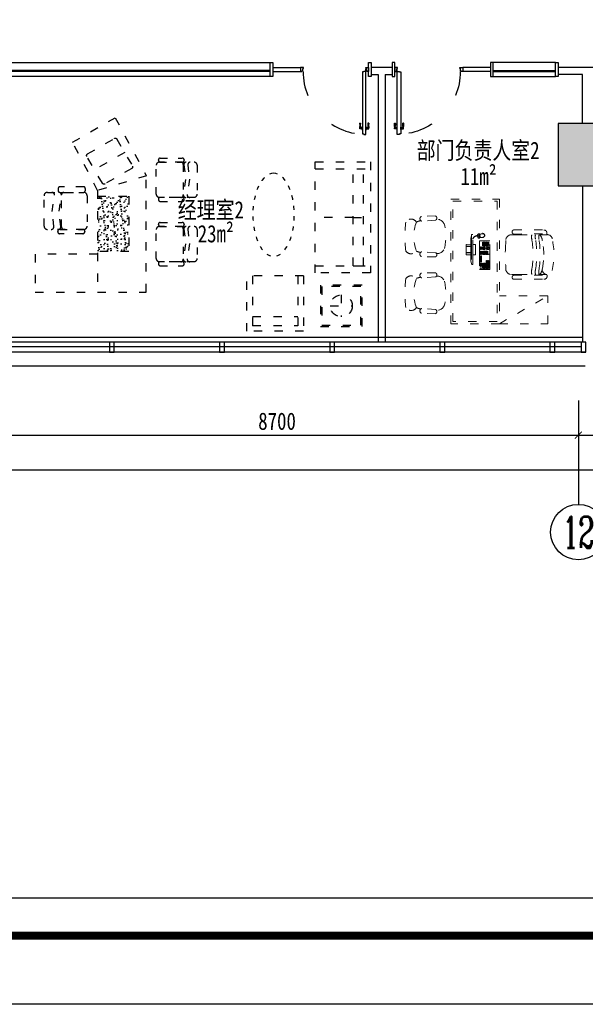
# Model space of a CAD drawing. Header units: millimetres. Extents: x -539149 to -534375, y 505028 to 505469.
# Tile 29 of 135: x -537204 to -537122, y 505039 to 505181. Entities that reach past the tile are written whole.
import ezdxf
from ezdxf.enums import TextEntityAlignment as Align

# ---------------------------------------------------------------- set-up
doc = ezdxf.new("R2010")
doc.units = ezdxf.units.MM
doc.header["$LTSCALE"] = 10
doc.linetypes.add('ACAD_ISO03W100', pattern=[30, 12, -18])
doc.linetypes.add('DASH', pattern=[0.35, 0.25, -0.1])
for name, color, linetype in [('A-建筑-原墙体', 2, 'Continuous'), ('A-建筑-新增墙体', 3, 'Continuous'), ('A-建筑-柱子、剪力墙', 251, 'Continuous'), ('A-建筑-窗户', 4, 'Continuous'), ('A-建筑-轴号', 3, 'Continuous'), ('A2图框$0$E-图框', 100, 'Continuous'), ('AXIS_TEXT', 50, 'Continuous'), ('B-平面-到顶家具H', 30, 'Continuous'), ('B-平面-完成面造型线', 6, 'Continuous'), ('B-平面-家具L', 30, 'Continuous'), ('B-平面-尺寸', 8, 'Continuous'), ('B-平面-活动家具', 30, 'ACAD_ISO03W100'), ('B-平面-门', 4, 'Continuous'), ('E-文本', 7, 'Continuous')]:
    doc.layers.add(name, color=color, linetype=linetype)
doc.layers.add('A-批量打印图层', color=251, linetype='Continuous', plot=False)
doc.layers.add('A2图框$0$图框外线', color=1, linetype='Continuous', plot=False)
doc.styles.add('_TCH_AXIS', font='COMPLEX', dxfattribs={"bigfont": 'GBCBIG'})
doc.styles.add('CCD_DIM', font='txt', dxfattribs={"width": 0.8})
doc.styles.add('COMPLEX', font='COMPLEX')
doc.styles.add('宋体', font='txt', dxfattribs={"width": 1.1})
doc.dimstyles.new('1-1', dxfattribs={"dimscale": 0, "dimtxt": 2.5, "dimasz": 1, "dimexe": 1, "dimexo": 1, "dimgap": 0.75, "dimtad": 1, "dimdec": 0, "dimrnd": 0.005, "dimzin": 0, "dimdsep": 46, "dimtxsty": 'CCD_DIM', "dimblk": 'ARCHTICK', "dimcen": 0.13, "dimclrd": 44, "dimclre": 44, "dimclrt": 50, "dimadec": 0, "dimazin": 0, "dimtfac": 1, "dimtdec": 0, "dimtix": 1, "dimtmove": 2, "dimatfit": 3, "dimldrblk": 'HBA_Leader_Dot', "dimfxl": 5, "dimfxlon": 1, "dimtvp": 1, "dimtolj": 1, "dimtzin": 0, "dimarcsym": 0})

# ---------------------------------------------------------------- blocks, each defined once
blk = doc.blocks.new('_AXISO')
blk.add_circle((0, 0), 0.5)
at = {"layer": 'AXIS_TEXT', "style": 'COMPLEX', "width": 1.041667}
blk.add_attdef('A', text='', height=0.56, dxfattribs=at).set_placement((-0.25, -0.28), (0.25, -0.28), align=Align.FIT)
blk = doc.blocks.new('_ArchTick')
at = {"color": 0, "linetype": 'ByBlock', "const_width": 0.15}
blk.add_lwpolyline([(-0.5, -0.5), (0.5, 0.5)], dxfattribs=at)
blk = doc.blocks.new('HBA_Leader_Dot')
at = {"color": 0, "linetype": 'ByBlock'}
blk.add_line((-5, 0), (-10, 0), dxfattribs=at)
at = {"color": 0, "linetype": 'ByBlock', "const_width": 5}
blk.add_lwpolyline([(-2.5, 0, 1), (2.5, 0, 1)], format="xyb", close=True, dxfattribs=at)
blk = doc.blocks.new('_FZH')
at = {"layer": 'A-建筑-原墙体'}
blk.add_lwpolyline([(-0.5, -0.5), (0.5, -0.5), (0.5, 0.5), (-0.5, 0.5)], close=True, dxfattribs=at)
at = {"layer": 'A-建筑-柱子、剪力墙'}
blk.add_solid([(-0.5, -0.5), (0.5, -0.5), (-0.5, 0.5), (0.5, 0.5)], dxfattribs=at)
blk = doc.blocks.new('A$C0F355EF4')
at = {"color": 8}
for p, q in [((147, 431), (99, 479)), ((323, 466), (318, 460)), ((321, 436), (331, 428)), ((346, 448), (323, 466)), ((326, 468), (324, 465)), ((330, 476), (325, 469)), ((325, 469), (348, 451)), ((331, 428), (346, 448)), ((331, 429), (366, 402)), ((365, 470), (333, 428)), ((347, 452), (345, 449)), ((346, 448), (346, 448)), ((348, 451), (364, 471)), ((348, 451), (348, 451)), ((364, 471), (354, 479)), ((363, 471), (398, 444)), ((84, 368), (36, 416))]:
    blk.add_line(p, q, dxfattribs=at)
at = {"color": 8, "linetype": 'DASH', "ltscale": 0.1, "elevation": 0}
for points in [[(194, 277), (201, 285), (209, 277), (201, 270)], [(218, 302), (226, 309), (233, 302), (226, 294)], [(228, 311), (235, 318), (243, 311), (235, 304)], [(237, 321), (245, 328), (252, 321), (245, 313)], [(243, 277), (250, 285), (257, 277), (250, 270)], [(252, 287), (260, 294), (267, 287), (260, 279)], [(262, 296), (269, 304), (276, 296), (269, 289)], [(274, 284), (282, 291), (289, 284), (282, 276)], [(281, 315), (288, 323), (295, 315), (288, 308)], [(290, 325), (298, 332), (305, 325), (298, 317)], [(293, 303), (301, 310), (308, 303), (301, 295)], [(300, 334), (307, 342), (314, 334), (307, 327)], [(303, 312), (310, 319), (318, 312), (310, 305)], [(306, 290), (313, 297), (321, 290), (313, 283)], [(309, 344), (317, 351), (324, 344), (317, 336)], [(312, 322), (320, 329), (327, 322), (320, 314)], [(315, 300), (323, 307), (330, 300), (323, 292)], [(318, 278), (325, 285), (333, 278), (325, 271)], [(322, 331), (329, 338), (337, 331), (329, 324)], [(325, 309), (332, 317), (340, 309), (332, 302)], [(327, 288), (335, 295), (342, 288), (335, 280)], [(334, 319), (342, 326), (349, 319), (342, 311)], [(337, 297), (344, 304), (352, 297), (344, 290)], [(346, 307), (354, 314), (361, 307), (354, 299)], [(350, 284), (357, 292), (365, 284), (357, 277)], [(359, 294), (367, 301), (374, 294), (367, 286)], [(53, 137), (61, 144), (68, 137), (61, 129)], [(63, 146), (70, 153), (78, 146), (70, 139)], [(72, 156), (80, 163), (87, 156), (80, 148)], [(90, 173), (97, 181), (105, 173), (97, 166)], [(100, 183), (107, 190), (114, 183), (107, 175)], [(109, 192), (117, 200), (124, 192), (117, 185)], [(119, 202), (126, 209), (133, 202), (126, 194)], [(128, 211), (136, 219), (143, 211), (136, 204)], [(138, 221), (145, 228), (152, 221), (145, 213)], [(147, 230), (155, 238), (162, 230), (155, 223)], [(165, 249), (173, 256), (180, 249), (173, 241)], [(175, 258), (182, 265), (190, 258), (182, 251)], [(184, 268), (192, 275), (199, 268), (192, 260)], [(190, 225), (197, 232), (205, 225), (197, 217)], [(199, 234), (207, 242), (214, 234), (207, 227)], [(203, 212), (210, 219), (218, 212), (210, 204)], [(209, 244), (216, 251), (224, 244), (216, 236)], [(212, 221), (220, 229), (227, 221), (220, 214)], [(215, 199), (223, 207), (230, 199), (223, 192)], [(218, 253), (226, 261), (233, 253), (226, 246)], [(222, 231), (229, 238), (237, 231), (229, 223)], [(225, 209), (232, 216), (239, 209), (232, 201)], [(227, 187), (235, 195), (242, 187), (235, 180)], [(231, 240), (239, 248), (246, 240), (239, 233)], [(234, 218), (242, 226), (249, 218), (242, 211)], [(237, 197), (244, 204), (251, 197), (244, 189)], [(240, 174), (247, 182), (255, 174), (247, 167)], [(244, 228), (251, 235), (258, 228), (251, 220)], [(246, 206), (254, 214), (261, 206), (254, 199)], [(255, 265), (263, 272), (270, 265), (263, 257)], [(256, 216), (263, 223), (271, 216), (263, 208)], [(265, 274), (272, 281), (280, 274), (272, 267)], [(281, 239), (288, 247), (295, 239), (288, 232)], [(290, 249), (298, 256), (305, 249), (298, 241)], [(293, 227), (301, 234), (308, 227), (301, 219)], [(300, 258), (307, 266), (314, 258), (307, 251)], [(303, 236), (310, 244), (318, 236), (310, 229)], [(312, 246), (320, 253), (327, 246), (320, 238)], [(331, 265), (338, 273), (346, 265), (338, 258)], [(340, 275), (348, 282), (355, 275), (348, 267)], [(24, 107), (31, 114), (39, 107), (31, 99)], [(44, 127), (51, 134), (59, 127), (51, 120)], [(47, 82), (55, 89), (62, 82), (55, 75)], [(57, 91), (64, 99), (72, 91), (64, 84)], [(60, 69), (67, 77), (75, 69), (67, 62)], [(66, 101), (74, 108), (81, 101), (74, 94)], [(70, 79), (77, 86), (84, 79), (77, 71)], [(72, 57), (80, 64), (87, 57), (80, 49)], [(76, 110), (83, 118), (91, 110), (83, 103)], [(79, 88), (86, 96), (94, 88), (86, 81)], [(82, 66), (89, 74), (97, 66), (89, 59)], [(85, 120), (93, 127), (100, 120), (93, 113)], [(85, 45), (92, 52), (99, 45), (92, 37)], [(89, 98), (96, 105), (103, 98), (96, 90)], [(92, 76), (99, 83), (106, 76), (99, 68)], [(94, 54), (101, 62), (109, 54), (101, 47)], [(95, 129), (102, 137), (110, 129), (102, 122)], [(97, 32), (105, 39), (112, 32), (105, 24)], [(98, 107), (105, 115), (113, 107), (105, 100)], [(101, 85), (108, 93), (116, 85), (108, 78)], [(104, 64), (111, 71), (118, 64), (111, 56)], [(107, 41), (114, 49), (122, 41), (114, 34)], [(108, 117), (115, 124), (122, 117), (115, 109)], [(111, 95), (118, 102), (125, 95), (118, 87)], [(113, 73), (120, 81), (128, 73), (120, 66)], [(116, 51), (124, 58), (131, 51), (124, 43)], [(120, 104), (127, 112), (135, 104), (127, 97)], [(123, 83), (130, 90), (137, 83), (130, 75)], [(126, 60), (133, 68), (141, 60), (133, 53)], [(132, 92), (139, 100), (147, 92), (139, 85)], [(135, 70), (143, 77), (150, 70), (143, 62)], [(142, 102), (149, 109), (156, 102), (149, 94)], [(145, 79), (152, 87), (160, 79), (152, 72)], [(151, 111), (159, 119), (166, 111), (159, 104)], [(154, 89), (162, 96), (169, 89), (162, 81)], [(161, 121), (168, 128), (175, 121), (168, 113)], [(164, 98), (171, 106), (179, 98), (171, 91)], [(173, 108), (181, 115), (188, 108), (181, 100)]]:
    blk.add_lwpolyline(points, close=True, dxfattribs=at)
at = {"color": 8}
for centre, radius, start, end in [((274, 431), 63.4, 36.6598, 114.5843), ((332, 450), 17.6, 142.4111, 232.4111), ((344, 465), 17.6, 52.4111, 142.4111), ((359, 409), 52.5, 7.2778, 41.4199), ((389, 449), 52.5, 243.4024, 277.5444), ((393, 414), 17.6, 280.042, 4.7802)]:
    blk.add_arc(centre, radius, start, end, dxfattribs=at)
at = {"layer": 'B-平面-活动家具', "color": 31, "linetype": 'ACAD_ISO03W100', "lineweight": 18, "ltscale": 3}
for p, q in [((277, 544), (-29, 238)), ((-16, 225), (290, 531)), ((2, 286), (229, 513)), ((122, 501), (14, 393)), ((170, 454), (122, 501)), ((217, 406), (191, 432)), ((268, 534), (229, 513)), ((290, 531), (277, 544)), ((-19, 247), (2, 286)), ((14, 393), (61, 345)), ((83, 324), (109, 298)), ((109, 298), (217, 406)), ((-29, 238), (-16, 225))]:
    blk.add_line(p, q, dxfattribs=at)
at = {"layer": 'B-平面-活动家具', "color": 8, "linetype": 'ACAD_ISO03W100', "lineweight": 18, "ltscale": 3, "elevation": 0}
blk.add_lwpolyline([(108, 0), (401, 293), (293, 401), (0, 108)], close=True, dxfattribs=at)
blk = doc.blocks.new('A$C09F34568')
at = {"layer": 'B-平面-活动家具', "color": 0}
blk.add_line((373, 579), (377, 573), dxfattribs=at)
blk.add_line((373, 579), (377, 573), dxfattribs=at)
at = {"layer": 'B-平面-活动家具', "color": 31, "lineweight": 18}
for p, q in [((424, 597), (560, 451)), ((379, 558), (506, 406)), ((2, 183), (146, 44)), ((22, 234), (27, 229)), ((42, 228), (192, 97))]:
    blk.add_line(p, q, dxfattribs=at)
for centre, major_axis, start_param, end_param in [((615, -19), (-513, 513), -0.248519, 0.230573), ((293, 513), (-72.7, 72.7), 4.616149, 5.993063), ((409, 568), (-22.9, 22.9), -1.253111, 1.107285), ((526, 437), (-26, 26), 1.786382, 4.316713), ((89, 312), (-72.7, 72.7), 0.272176, 1.64909), ((22, 584), (-413, 413), 2.769747, 3.495492), ((361, 279), (-145, 145), 4.242963, 4.562127), ((574, 254), (-62.8, 62.8), 3.663072, 5.74376), ((31, 197), (22.9, 22.9), 0.445565, 2.805961), ((-604, 1223), (1136, 1136), 4.5741, 4.832732), ((160, 78), (-26, 26), 1.948526, 4.478857), ((324, 243), (-145, 145), 1.689838, 2.019313), ((343, 27), (-62.8, 62.8), 0.521479, 2.602167)]:
    blk.add_ellipse(centre, major_axis=major_axis, ratio=1, start_param=start_param, end_param=end_param, dxfattribs=at)
blk = doc.blocks.new('fsdafgggfag')
at = {"layer": 'B-平面-活动家具', "color": 31, "lineweight": 18}
for p, q in [((902, 1285), (876, 1285)), ((901, 1285), (979, 1285)), ((902, 1353), (1341, 1353)), ((902, 1295), (1385, 1296)), ((980, 1285), (1378, 1285)), ((791, 1200), (791, 1191)), ((791, 1154), (791, 1191)), ((791, 841), (791, 795)), ((903, 710), (876, 710)), ((903, 710), (981, 710)), ((903, 699), (1386, 699)), ((903, 641), (1343, 642)), ((981, 710), (1380, 710))]:
    blk.add_line(p, q, dxfattribs=at)
at = {"layer": 'B-平面-活动家具', "color": 8, "lineweight": 18}
blk.add_line((700, 0), (1400, 400), dxfattribs=at)
at = {"layer": 'B-平面-活动家具', "lineweight": 18}
blk.add_lwpolyline([(700, 0), (0, 0), (0, 1800), (700, 1800)], close=True, dxfattribs=at)
at = {"layer": 'B-平面-活动家具', "color": 8, "lineweight": 18}
blk.add_lwpolyline([(670, 30), (30, 30), (30, 1770), (670, 1770)], close=True, dxfattribs=at)
at = {"layer": 'B-平面-活动家具', "color": 31, "lineweight": 18}
blk.add_lwpolyline([(700, 0), (1400, 0), (1400, 400), (700, 400)], dxfattribs=at)
for centre, major_axis, start_param, end_param in [((876, 1200), (85, 0.1), 1.569327, 3.140123), ((915, 1324), (31.6, 0.1), 1.994066, 4.284518), ((1343, 1309), (43.7, 0), -0.324102, 1.616369), ((2983, 998), (-2198, 0), -0.070936, 0.071364), ((384, 997), (1103, 0), -0.207941, 0.207799), ((876, 795), (-85, 0.1), 0.000701, 1.571497), ((916, 670), (-31.6, 0), -1.145726, 1.144726), ((916, 681), (22.3, 22.3), 0.327132, 0.366151), ((1345, 685), (-43.7, 0.1), 1.526184, 3.466655)]:
    blk.add_ellipse(centre, major_axis=major_axis, ratio=1, start_param=start_param, end_param=end_param, dxfattribs=at)
at = {"layer": 'B-平面-活动家具', "color": 8, "lineweight": 18}
for centre, major_axis, start_param, end_param in [((1346, 1253), (-182, 0), -0.177435, 0.271687), ((1346, 1253), (-129, 0), -0.246298, 0.271718), ((1396, 1253), (129, 0), 2.894447, 3.412463), ((1203, 1195), (-117, 0), 3.193588, 4.021736), ((1392, 1213), (-69.2, 23), 3.634706, 6.773739), ((-330, 1000), (1514, 0), -0.140231, 0.140105), ((-330, 1000), (1568, 0), -0.140343, 0.139993), ((-280, 1000), (1568, 0), -0.140102, 0.140234), ((138, 973), (-1204, 1), 3.162488, 3.332041), ((138, 1022), (1204, 1), -0.190736, -0.021183), ((1346, 747), (182, 0), 2.894782, 3.345654), ((1346, 747), (-129, 0), -0.246021, 0.291372), ((1396, 747), (129, 0), 2.894229, 3.431621), ((1203, 800), (117, 0), -0.886948, -0.051582), ((1392, 782), (72.7, 5.5), 2.895583, 6.034617)]:
    blk.add_ellipse(centre, major_axis=major_axis, ratio=1, start_param=start_param, end_param=end_param, dxfattribs=at)
at = {"layer": 'B-平面-活动家具', "color": 8, "lineweight": 18, "rotation": 225.5141236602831}
blk.add_blockref('A$C09F34568', (-354, 1685), dxfattribs=at)
at = {"layer": 'B-平面-活动家具', "color": 31, "lineweight": 18, "rotation": 45.00000000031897}
blk.add_blockref('A$C0F355EF4', (487, 705), dxfattribs=at)
at = {"layer": 'B-平面-活动家具', "color": 8, "lineweight": 18, "xscale": -1, "rotation": 314.4858763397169}
blk.add_blockref('A$C09F34568', (-354, 15), dxfattribs=at)
blk = doc.blocks.new('A$C59FD1085')
at = {"layer": 'B-平面-活动家具'}
for p, q in [((91, 53), (91, 636)), ((144, 689), (631, 689)), ((684, 636), (684, 53)), ((394, 240), (114, 281)), ((643, 278), (123, 278)), ((397, 131), (137, 167)), ((639, 268), (394, 240)), ((631, 0), (144, 0)), ((639, 156), (397, 131))]:
    blk.add_line(p, q, dxfattribs=at)
at = {"layer": 'B-平面-活动家具', "elevation": 0}
for points in [[(32, 224), (59, 224, 0.414214), (91, 256), (91, 629, 0.414214), (59, 661), (32, 661, 0.414214), (0, 629), (0, 256, 0.414214)], [(721, 218), (716, 218, -0.414214), (684, 250), (684, 620, -0.414214), (716, 652), (721, 652, -0.414214), (753, 620), (753, 250, -0.414214)]]:
    blk.add_lwpolyline(points, format="xyb", close=True, dxfattribs=at)
at = {"layer": 'B-平面-活动家具'}
for centre, radius, start, end in [((144, 636), 53.2, 90, 180), ((631, 636), 53.2, 0, 90), ((132, 319), 41.1, 180, 270), ((643, 319), 41.1, 270, 0), ((132, 237), 41.1, 81.593, 180), ((132, 126), 41.1, 82.0833, 180), ((643, 227), 41.1, 0, 96.5413), ((144, 53), 53.2, 180, 270), ((631, 53), 53.2, 270, 0), ((643, 115), 41.1, 0, 95.8719)]:
    blk.add_arc(centre, radius, start, end, dxfattribs=at)
blk = doc.blocks.new('A$C3B08175C')
for p, q in [((122, 689), (609, 689)), ((69, 53), (69, 636)), ((114, 533), (356, 558)), ((356, 558), (616, 522)), ((663, 636), (663, 53)), ((110, 456), (630, 456)), ((115, 466), (359, 494)), ((359, 494), (639, 452)), ((609, 0), (122, 0))]:
    blk.add_line(p, q)
at = {"elevation": 0}
for points in [[(32, 471), (37, 471, -0.414214), (69, 439), (69, 69, -0.414214), (37, 37), (32, 37, -0.414214), (0, 69), (0, 439, -0.414214)], [(700, 471), (694, 471, 0.414214), (663, 439), (663, 69, 0.414214), (694, 37), (700, 37, 0.414214), (731, 69), (731, 439, 0.414214)]]:
    blk.add_lwpolyline(points, format="xyb", close=True, dxfattribs=at)
for centre, radius, start, end in [((122, 636), 53.2, 90, 180), ((609, 636), 53.2, 0, 90), ((110, 574), 41.1, 180, 275.8719), ((110, 506), 41.1, 180, 276.5413), ((622, 563), 41.1, 262.0833, 0), ((110, 415), 41.1, 90, 180), ((622, 497), 41.1, 261.593, 0), ((622, 415), 41.1, 0, 90), ((122, 53), 53.2, 180, 270), ((609, 53), 53.2, 270, 0)]:
    blk.add_arc(centre, radius, start, end)
blk = doc.blocks.new('A$C12DB153C')
at = {"layer": 'B-平面-活动家具'}
h = blk.add_hatch(dxfattribs=at)
h.set_pattern_fill('AR-SAND', color=8, scale=2, style=0)
h.set_pattern_definition([(142.5, (66239.76, -1084434.22), (3.2000626, 97.8826475), [0, -77.216, 0, -86.36, 0, -82.55]), (172.5, (66239.76, -1084434.22), (-89.904657, 143.36502), [0, -41.656, 0, -69.596, 0, -26.67]), (212.5, (66302.25, -1084434.22), (-158.198474, 0.287437), [0, -25.4, 0, -91.44, 0, -119.38]), (222.5, (66302.25, -1084434.22), (-152.71129, 44.585865), [0, -12.7, 0, -59.944, 0, -68.58])])
h.paths.add_polyline_path([(1388, -250), (1388, -700), (588, -700), (588, -250)])
for p, q in [((1679, 4), (1470, -700)), ((2520, -448), (1687, 0)), ((2166, -1062), (2520, -448)), ((1470, -700), (0, -700)), ((1470, -700), (2166, -1062))]:
    blk.add_line(p, q, dxfattribs=at)
at = {"layer": 'B-平面-活动家具', "color": 8}
blk.add_line((2018, -308), (1768, -741), dxfattribs=at)
at = {"layer": 'B-平面-活动家具'}
blk.add_lwpolyline([(550, -700), (550, -1600), (0, -1600), (0, 0), (1687, 0)], dxfattribs=at)
at = {"layer": 'B-平面-活动家具', "color": 8}
blk.add_lwpolyline([(1388, -700), (1388, -250), (588, -250), (588, -700)], dxfattribs=at)
blk.add_lwpolyline([(1996, -846), (2221, -457, 0.414214), (2211, -423), (1822, -198, 0.414214), (1788, -207), (1563, -596, 0.414214), (1572, -631), (1961, -856, 0.414214)], format="xyb", close=True, dxfattribs=at)
at = {"layer": 'B-平面-活动家具', "extrusion": (0, 0, -1)}
for name, p, xscale, yscale, zscale in [('A$C3B08175C', (-1008, 146), 0.8572799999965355, 0.8572799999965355, -0.8572799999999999), ('A$C3B08175C', (-1937, 146), 0.8572799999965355, 0.8572799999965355, -0.8572799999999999), ('A$C59FD1085', (-1523, -1473), 0.9011699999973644, 0.9011699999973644, -0.90117)]:
    blk.add_blockref(name, p, dxfattribs=dict(at, xscale=xscale, yscale=yscale, zscale=zscale))
blk = doc.blocks.new('A$C47AD6A62')
at = {"layer": 'B-平面-门', "color": 8}
for p, q in [((-4, 0), (-4, -30)), ((4, 0), (4, -30)), ((-4, -30), (-1, -30)), ((-1, -4), (-1, -30)), ((1, -4), (1, -30)), ((1, -30), (4, -30))]:
    blk.add_line(p, q, dxfattribs=at)
blk.add_circle((0, 0), 4, dxfattribs=at)
blk = doc.blocks.new('*E81')
at = {"layer": 'B-平面-到顶家具H'}
for p, q in [((1460, 130), (5310, 130)), ((5310, -70), (1460, -70))]:
    blk.add_line(p, q, dxfattribs=at)
at = {"layer": 'B-平面-完成面造型线'}
for p, q in [((1420, 60), (1020, 60)), ((1420, 0), (1020, 0))]:
    blk.add_line(p, q, dxfattribs=at)
at = {"layer": 'B-平面-完成面造型线', "color": 4}
for p, q in [((1460, 56), (5310, 56)), ((1460, 44), (5310, 44))]:
    blk.add_line(p, q, dxfattribs=at)
at = {"layer": 'B-平面-完成面造型线'}
for points in [[(0, 130), (40, 130), (40, -70), (0, -70)], [(1420, 130), (1460, 130), (1460, -70), (1420, -70)], [(5350, 130), (5310, 130), (5310, -70), (5350, -70)]]:
    blk.add_lwpolyline(points, close=True, dxfattribs=at)
for points in [[(80, 15), (80, 0), (40, 0), (40, 60), (60, 60), (60, 50), (70, 50), (70, 15), (80, 15)], [(980, 15), (980, 0), (1020, 0), (1020, 60), (1000, 60), (1000, 50), (990, 50), (990, 15), (980, 15)]]:
    blk.add_lwpolyline(points, dxfattribs=at)
at = {"layer": 'B-平面-门', "color": 8}
for p, q in [((36, 887), (36, 870)), ((47, 887), (36, 887)), ((47, 887), (47, 870)), ((65, 887), (60, 887)), ((60, 871), (60, 886)), ((65, 870), (60, 870)), ((65, 869), (65, 888)), ((66, 889), (66, 889)), ((66, 868), (66, 868)), ((68, 862), (68, 895)), ((76, 897), (70, 897)), ((70, 860), (76, 860)), ((76, 897), (76, 860)), ((127, 897), (133, 897)), ((127, 897), (127, 860)), ((133, 860), (127, 860)), ((135, 862), (135, 895)), ((137, 889), (137, 889)), ((137, 868), (137, 868)), ((138, 869), (138, 888)), ((138, 887), (143, 887)), ((138, 870), (143, 870)), ((143, 871), (143, 886)), ((156, 887), (156, 870)), ((156, 887), (167, 887)), ((167, 887), (167, 870)), ((36, 804), (47, 804)), ((167, 804), (156, 804))]:
    blk.add_line(p, q, dxfattribs=at)
for points in [[(60, 886, -0.311671), (58, 884), (47, 884)], [(60, 871, 0.34884), (58, 873), (47, 873)], [(143, 886, 0.311671), (145, 884), (156, 884)], [(143, 871, -0.34884), (145, 873), (156, 873)], [(36, 806, -0.28759), (35, 810, 0.060586), (35, 817, -0.212877), (36, 817)], [(47, 806, 0.28759), (49, 810, -0.060586), (49, 817, 0.212877), (48, 817)], [(156, 806, -0.28759), (154, 810, 0.060586), (154, 817, -0.212877), (155, 817)], [(167, 806, 0.28759), (168, 810, -0.060586), (168, 817, 0.212877), (167, 817)]]:
    blk.add_lwpolyline(points, format="xyb", dxfattribs=at)
at = {"layer": 'B-平面-门'}
blk.add_lwpolyline([(127, 65), (127, 959), (107, 959), (107, 967), (76, 967), (76, 57), (107, 57), (107, 65), (127, 65)], dxfattribs=at)
at = {"layer": 'B-平面-门', "color": 8}
for centre, radius, start, end in [((21, 862), 17.8, 336.1775, 28.0384), ((-17, 861), 54.2, 353.7443, 10.1567), ((318, 826), 282, 174.1516, 184.5775), ((63, 862), 17.8, 151.9616, 203.8225), ((101, 861), 54.2, 169.8433, 186.2557), ((-606, 835), 654, 3.1128, 3.1201), ((-234, 826), 282, 355.4225, 5.8484), ((60, 886), 0.201, 90, 180), ((60, 871), 0.201, 180, 270), ((66, 888), 1.01, 90, 180), ((66, 869), 1.01, 180, 270), ((66, 890), 1.61, 270, 0), ((66, 867), 1.61, 0, 90), ((70, 895), 2.01, 90, 180), ((70, 862), 2.01, 180, 270), ((133, 895), 2.01, 0, 90), ((133, 862), 2.01, 270, 0), ((137, 890), 1.61, 180, 270), ((137, 867), 1.61, 90, 180), ((137, 888), 1.01, 0, 90), ((137, 869), 1.01, 270, 0), ((143, 886), 0.201, 0, 90), ((143, 871), 0.201, 270, 0), ((437, 826), 282, 174.1516, 184.5775), ((809, 835), 654, 176.8799, 176.8872), ((102, 861), 54.2, 353.7443, 10.1567), ((140, 862), 17.8, 336.1775, 28.0384), ((182, 862), 17.8, 151.9616, 203.8225), ((220, 861), 54.2, 169.8433, 186.2557), ((-115, 826), 282, 355.4225, 5.8484)]:
    blk.add_arc(centre, radius, start, end, dxfattribs=at)
at = {"layer": 'B-平面-门', "color": 8, "linetype": 'ACAD_ISO03W100', "ltscale": 3}
blk.add_arc((72, 54), 913, 0.1569, 87.8661, dxfattribs=at)
blk.add_blockref('A$C47AD6A62', (72, 54))
blk = doc.blocks.new('*E82')
at = {"layer": 'B-平面-到顶家具H'}
for p, q in [((1460, 130), (2360, 130)), ((2360, -70), (1460, -70))]:
    blk.add_line(p, q, dxfattribs=at)
at = {"layer": 'B-平面-完成面造型线'}
for p, q in [((1420, 60), (1020, 60)), ((1420, 0), (1020, 0))]:
    blk.add_line(p, q, dxfattribs=at)
at = {"layer": 'B-平面-完成面造型线', "color": 4}
for p, q in [((1460, 56), (2360, 56)), ((1460, 44), (2360, 44))]:
    blk.add_line(p, q, dxfattribs=at)
at = {"layer": 'B-平面-完成面造型线'}
for points in [[(0, 130), (40, 130), (40, -70), (0, -70)], [(1420, 130), (1460, 130), (1460, -70), (1420, -70)], [(2400, 130), (2360, 130), (2360, -70), (2400, -70)]]:
    blk.add_lwpolyline(points, close=True, dxfattribs=at)
for points in [[(80, 15), (80, 0), (40, 0), (40, 60), (60, 60), (60, 50), (70, 50), (70, 15), (80, 15)], [(980, 15), (980, 0), (1020, 0), (1020, 60), (1000, 60), (1000, 50), (990, 50), (990, 15), (980, 15)]]:
    blk.add_lwpolyline(points, dxfattribs=at)
at = {"layer": 'B-平面-门', "color": 8}
for p, q in [((36, 887), (36, 870)), ((47, 887), (36, 887)), ((47, 887), (47, 870)), ((65, 887), (60, 887)), ((60, 871), (60, 886)), ((65, 870), (60, 870)), ((65, 869), (65, 888)), ((66, 889), (66, 889)), ((66, 868), (66, 868)), ((68, 862), (68, 895)), ((76, 897), (70, 897)), ((70, 860), (76, 860)), ((76, 897), (76, 860)), ((127, 897), (133, 897)), ((127, 897), (127, 860)), ((133, 860), (127, 860)), ((135, 862), (135, 895)), ((137, 889), (137, 889)), ((137, 868), (137, 868)), ((138, 869), (138, 888)), ((138, 887), (143, 887)), ((138, 870), (143, 870)), ((143, 871), (143, 886)), ((156, 887), (156, 870)), ((156, 887), (167, 887)), ((167, 887), (167, 870)), ((36, 804), (47, 804)), ((167, 804), (156, 804))]:
    blk.add_line(p, q, dxfattribs=at)
for points in [[(60, 886, -0.311671), (58, 884), (47, 884)], [(60, 871, 0.34884), (58, 873), (47, 873)], [(143, 886, 0.311671), (145, 884), (156, 884)], [(143, 871, -0.34884), (145, 873), (156, 873)], [(36, 806, -0.28759), (35, 810, 0.060586), (35, 817, -0.212877), (36, 817)], [(47, 806, 0.28759), (49, 810, -0.060586), (49, 817, 0.212877), (48, 817)], [(156, 806, -0.28759), (154, 810, 0.060586), (154, 817, -0.212877), (155, 817)], [(167, 806, 0.28759), (168, 810, -0.060586), (168, 817, 0.212877), (167, 817)]]:
    blk.add_lwpolyline(points, format="xyb", dxfattribs=at)
at = {"layer": 'B-平面-门'}
blk.add_lwpolyline([(127, 65), (127, 959), (107, 959), (107, 967), (76, 967), (76, 57), (107, 57), (107, 65), (127, 65)], dxfattribs=at)
at = {"layer": 'B-平面-门', "color": 8}
for centre, radius, start, end in [((21, 862), 17.8, 336.1775, 28.0384), ((-17, 861), 54.2, 353.7443, 10.1567), ((318, 826), 282, 174.1516, 184.5775), ((63, 862), 17.8, 151.9616, 203.8225), ((101, 861), 54.2, 169.8433, 186.2557), ((-606, 835), 654, 3.1128, 3.1201), ((-234, 826), 282, 355.4225, 5.8484), ((60, 886), 0.201, 90, 180), ((60, 871), 0.201, 180, 270), ((66, 888), 1.01, 90, 180), ((66, 869), 1.01, 180, 270), ((66, 890), 1.61, 270, 0), ((66, 867), 1.61, 0, 90), ((70, 895), 2.01, 90, 180), ((70, 862), 2.01, 180, 270), ((133, 895), 2.01, 0, 90), ((133, 862), 2.01, 270, 0), ((137, 890), 1.61, 180, 270), ((137, 867), 1.61, 90, 180), ((137, 888), 1.01, 0, 90), ((137, 869), 1.01, 270, 0), ((143, 886), 0.201, 0, 90), ((143, 871), 0.201, 270, 0), ((437, 826), 282, 174.1516, 184.5775), ((809, 835), 654, 176.8799, 176.8872), ((102, 861), 54.2, 353.7443, 10.1567), ((140, 862), 17.8, 336.1775, 28.0384), ((182, 862), 17.8, 151.9616, 203.8225), ((220, 861), 54.2, 169.8433, 186.2557), ((-115, 826), 282, 355.4225, 5.8484)]:
    blk.add_arc(centre, radius, start, end, dxfattribs=at)
at = {"layer": 'B-平面-门', "color": 8, "linetype": 'ACAD_ISO03W100', "ltscale": 3}
blk.add_arc((72, 54), 913, 0.1569, 87.8661, dxfattribs=at)
blk.add_blockref('A$C47AD6A62', (72, 54))
blk = doc.blocks.new('A2图框')
at = {"layer": 'A2图框$0$E-图框', "color": 4, "const_width": 1.13}
blk.add_lwpolyline([(-363.4, 295.3), (209.38, 295.3), (209.38, -104.9), (-363.4, -104.9)], close=True, dxfattribs=at)
at = {"layer": 'A2图框$0$图框外线', "color": 1}
blk.add_lwpolyline([(-374.72, 305.2), (219.28, 305.2), (219.28, -114.8), (-374.72, -114.8)], close=True, dxfattribs=at)
blk.add_lwpolyline([(-374.72, 305.2), (219.28, 305.2), (219.28, -114.8), (-374.72, -114.8)], close=True, dxfattribs=at)
blk.add_lwpolyline([(-374.72, 305.2), (219.28, 305.2), (219.28, -114.8), (-374.72, -114.8)], close=True, dxfattribs=at)

msp = doc.modelspace()

# ---------------------------------------------------------------- linework, layer by layer
at = {"color": 31, "ltscale": 0.01}
msp.add_line((-537249.073, 505130.699, 0.069), (-537122.273, 505130.699, 0.069), dxfattribs=at)
at = {"color": 3}
msp.add_line((-537344.648, 505053.909), (-536825.86, 505053.909), dxfattribs=at)
at = {"layer": 'A-建筑-新增墙体', "ltscale": 0.01}
for p, q in [((-537153.173, 505173.799, 0.069), (-537153.173, 505172.799, 0.069)), ((-537153.173, 505173.799, 0.069), (-537153.173, 505172.799, 0.069)), ((-537150.173, 505173.799, 0.069), (-537153.173, 505173.799, 0.069)), ((-537150.173, 505173.799, 0.069), (-537150.173, 505172.799, 0.069)), ((-537118.173, 505173.799, 0.069), (-537126.173, 505173.799, 0.069)), ((-537126.173, 505173.799, 0.069), (-537126.173, 505172.799, 0.069)), ((-537153.173, 505172.799, 0.069), (-537152.173, 505172.799, 0.069)), ((-537152.173, 505172.799, 0.069), (-537152.173, 505134.129, 0.069)), ((-537151.173, 505172.799, 0.069), (-537151.173, 505134.129, 0.069)), ((-537151.173, 505172.799, 0.069), (-537150.173, 505172.799, 0.069)), ((-537151.173, 505172.799, 0.069), (-537150.173, 505172.799, 0.069)), ((-537122.673, 505172.799, 0.069), (-537126.173, 505172.799, 0.069)), ((-537122.673, 505165.699, 0.069), (-537122.673, 505172.799, 0.069)), ((-537122.673, 505156.699, 0.069), (-537122.673, 505134.11, 0.069))]:
    msp.add_line(p, q, dxfattribs=at)
at = {"layer": 'A-建筑-窗户', "ltscale": 0.01}
for p, q in [((-537122.273, 505134.109, 0.069), (-537249.073, 505134.109, 0.069)), ((-537122.873, 505133.449, 0.069), (-537249.073, 505133.449, 0.069)), ((-537122.273, 505132.709, 0.069), (-537249.073, 505132.709, 0.069))]:
    msp.add_line(p, q, dxfattribs=at)
at = {"layer": 'A-建筑-窗户', "ltscale": 0.01, "elevation": 0.069}
for points in [[(-537190.973, 505132.709), (-537190.273, 505132.709), (-537190.273, 505134.109), (-537190.973, 505134.109)], [(-537175.073, 505132.709), (-537174.373, 505132.709), (-537174.373, 505134.109), (-537175.073, 505134.109)], [(-537159.173, 505132.709), (-537158.473, 505132.709), (-537158.473, 505134.109), (-537159.173, 505134.109)], [(-537143.273, 505132.709), (-537142.573, 505132.709), (-537142.573, 505134.109), (-537143.273, 505134.109)], [(-537127.373, 505132.709), (-537126.673, 505132.709), (-537126.673, 505134.109), (-537127.373, 505134.109)], [(-537122.873, 505132.709), (-537122.173, 505132.709), (-537122.173, 505134.109), (-537122.873, 505134.109)]]:
    msp.add_lwpolyline(points, close=True, dxfattribs=at)
at = {"layer": 'A-建筑-轴号', "ltscale": 0.01}
msp.add_line((-537123.273, 505125.699, 0.069), (-537123.273, 505110.699, 0.069), dxfattribs=at)
at = {"layer": 'A-批量打印图层'}
msp.add_lwpolyline([(-537355.961, 505458.51), (-536761.961, 505458.51), (-536761.961, 505038.51), (-537355.961, 505038.51)], close=True, dxfattribs=at)
at = {"layer": 'B-平面-家具L', "ltscale": 0.01}
msp.add_line((-537122.673, 505134.799, 0.069), (-537214.173, 505134.799, 0.069), dxfattribs=at)
at = {"layer": 'B-平面-活动家具', "ltscale": 0.01}
for p, q in [((-537161.273, 505159.149, 0.069), (-537153.273, 505159.149, 0.069)), ((-537155.773, 505145.149, 0.069), (-537155.773, 505159.149, 0.069)), ((-537154.273, 505145.149, 0.069), (-537154.273, 505159.149, 0.069)), ((-537155.773, 505152.149, 0.069), (-537161.273, 505152.149, 0.069)), ((-537155.773, 505152.149, 0.069), (-537154.273, 505152.149, 0.069)), ((-537161.273, 505145.149, 0.069), (-537153.273, 505145.149, 0.069)), ((-537155.773, 505145.149, 0.069), (-537154.273, 505145.149, 0.069)), ((-537162.94, 505143.695, 0.069), (-537171.15, 505143.695, 0.069)), ((-537171.15, 505135.695, 0.069), (-537171.15, 505143.695, 0.069)), ((-537170.3, 505143.695, 0.069), (-537170.3, 505135.695, 0.069)), ((-537163.79, 505143.695, 0.069), (-537163.79, 505135.695, 0.069)), ((-537162.94, 505143.695, 0.069), (-537162.94, 505135.695, 0.069)), ((-537157.498, 505140.964, 0.069), (-537157.498, 505137.794, 0.069)), ((-537159.083, 505139.379, 0.069), (-537155.913, 505139.379, 0.069)), ((-537170.3, 505137.82, 0.069), (-537163.79, 505137.82, 0.069)), ((-537170.3, 505136.545, 0.069), (-537163.79, 505136.545, 0.069)), ((-537162.94, 505135.695, 0.069), (-537171.15, 505135.695, 0.069))]:
    msp.add_line(p, q, dxfattribs=at)
at = {"layer": 'B-平面-活动家具', "ltscale": 0.01, "elevation": 0.069}
for points in [[(-537161.273, 505144.149), (-537161.273, 505160.149), (-537153.273, 505160.149), (-537153.273, 505144.149)], [(-537160.498, 505136.379), (-537154.498, 505136.379), (-537154.498, 505142.379), (-537160.498, 505142.379)], [(-537160.298, 505136.579), (-537154.698, 505136.579), (-537154.698, 505142.179), (-537160.298, 505142.179)]]:
    msp.add_lwpolyline(points, close=True, dxfattribs=at)
at = {"layer": 'B-平面-活动家具', "ltscale": 0.01}
msp.add_circle((-537157.498, 505139.379, 0.069), 1.585, dxfattribs=at)
at = {"layer": 'B-平面-活动家具', "ltscale": 0.005, "extrusion": (0, 0, -1)}
msp.add_ellipse((-537167.273, 505152.514, 0.069), major_axis=(0, 6), ratio=0.5, dxfattribs=at)

# ---------------------------------------------------------------- block references
at = {"ltscale": 0.01, "yscale": 0.01, "zscale": 0.01, "rotation": 180}
for name, p, xscale in [('*E81', (-537153.173, 505173.799, 0.069), 0.01), ('*E82', (-537150.173, 505173.799, 0.069), -0.01)]:
    msp.add_blockref(name, p, dxfattribs=dict(at, xscale=xscale))
at = {"layer": 'A-建筑-原墙体', "ltscale": 0.01, "xscale": 8.000000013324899, "yscale": 9.000076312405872, "zscale": 9.000076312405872}
msp.add_blockref('_FZH', (-537122.173, 505161.199, 0.069), dxfattribs=at)
at = {"layer": 'A-建筑-窗户', "ltscale": 0.5}
msp.add_blockref('A2图框', (-536981.245, 505153.313), dxfattribs=at)
at = {"layer": 'A-建筑-轴号', "ltscale": 0.01}
ref = msp.add_blockref('_AXISO', (-537123.273, 505106.699, 0.069), dxfattribs=dict(at, xscale=8, yscale=8, zscale=8))
ref.add_attrib('A', '12', dxfattribs={"layer": 'AXIS_TEXT', "height": 4.5255, "style": '_TCH_AXIS', "width": 0.724138}).set_placement((-537125.536, 505104.436, 0.069), (-537121.01, 505104.436, 0.069), align=Align.FIT)
at = {"layer": 'B-平面-活动家具', "ltscale": 0.01, "xscale": -0.01, "yscale": 0.01, "zscale": 0.01, "rotation": 270}
msp.add_blockref('A$C12DB153C', (-537185.673, 505141.349, 0.069), dxfattribs=at)
at = {"layer": 'B-平面-活动家具', "ltscale": 0.01, "xscale": 0.01, "yscale": 0.01, "zscale": 0.01}
msp.add_blockref('fsdafgggfag', (-537141.673, 505136.799, 0.069), dxfattribs=at)

# ---------------------------------------------------------------- texts
at = {"layer": 'E-文本', "style": '宋体', "width": 0.8}
for s, p in [('部门负责人室2', (-537146.606, 505160.573, 0.069)), ('11m²', (-537140.285, 505156.825, 0.069)), ('经理室2', (-537181.102, 505151.992, 0.069)), ('23m²', (-537178.226, 505148.542, 0.069))]:
    msp.add_text(s, height=2.5, dxfattribs=at).set_placement(p)

# ---------------------------------------------------------------- dimensions: what is measured, and where the dimension line sits
at = {"layer": 'B-平面-尺寸', "ltscale": 0.01}
for p1, p2, distance in [((-537279.273, 505130.699, 0.069), (-536949.273, 505130.699, 0.069), -15), ((-537210.273, 505130.699, 0.069), (-537123.273, 505130.699, 0.069), -10), ((-537123.273, 505130.699, 0.069), (-537065.273, 505130.699, 0.069), -10)]:
    msp.add_aligned_dim(p1=p1, p2=p2, distance=distance, dimstyle='1-1', override={"dimscale": 1, "dimlfac": 100}, dxfattribs=at).render()

doc.saveas('drawing.dxf')
